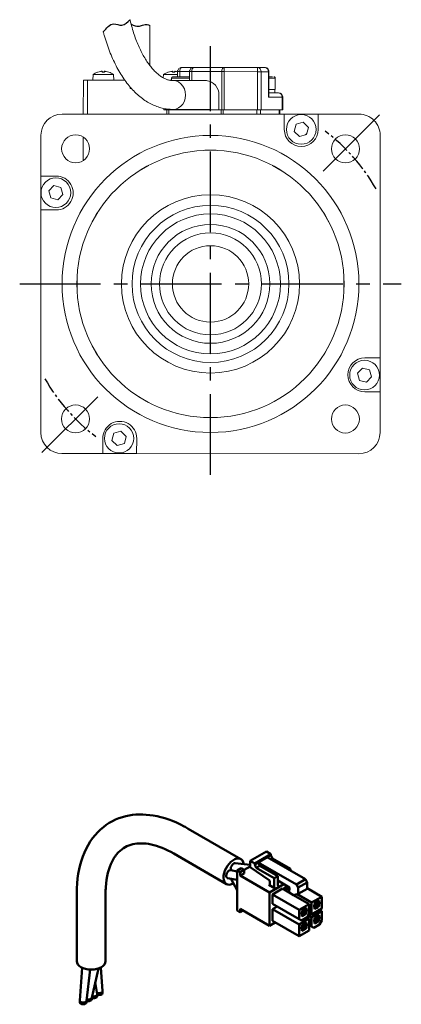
# Model space of a CAD drawing. Header units: millimetres. Extents: x -8104 to -7808, y 403 to 692.
# Tile 1 of 3: x -8104 to -8014, y 403 to 635. Entities that reach past the tile are written whole.
import ezdxf

# ---------------------------------------------------------------- set-up
doc = ezdxf.new("R2010")
doc.units = ezdxf.units.MM
doc.linetypes.add('CENTER2', pattern=[28.575, 19.05, -3.175, 3.175, -3.175])
doc.layers.add('Center', color=1, linetype='CENTER2')
doc.layers.add('可見 (ISO)', color=7, linetype='Continuous', lineweight=50)

msp = doc.modelspace()

# ---------------------------------------------------------------- linework, layer by layer
at = {"color": 7, "linetype": 'Continuous', "lineweight": 15}
for p, q in [((-8073.56, 624.17), (-8073.56, 633.55)), ((-8086.9, 622), (-8087.01, 620.69)), ((-8085.16, 622.73), (-8085.83, 622.56)), ((-8084.76, 622.56), (-8084.71, 622.73)), ((-8084.69, 622.56), (-8084.71, 622.74)), ((-8084.71, 622.74), (-8084.71, 622.74)), ((-8084.32, 622.74), (-8084.33, 622.56)), ((-8084.31, 622.73), (-8084.26, 622.56)), ((-8083.19, 622.56), (-8083.87, 622.73)), ((-8083.21, 622.56), (-8083.23, 622.56)), ((-8082.01, 620.69), (-8082.13, 622)), ((-8070.3, 621.99), (-8070.36, 621.23)), ((-8068.56, 622.73), (-8069.23, 622.55)), ((-8068.16, 622.55), (-8068.11, 622.73)), ((-8068.09, 622.56), (-8068.11, 622.73)), ((-8068.11, 622.73), (-8068.11, 622.73)), ((-8067.72, 622.73), (-8067.73, 622.56)), ((-8067.71, 622.73), (-8067.66, 622.55)), ((-8066.99, 622.65), (-8067.27, 622.72)), ((-8066.99, 622.68), (-8066.99, 621.48)), ((-8065.99, 623.68), (-8063.59, 623.68)), ((-8064.16, 622.68), (-8064.16, 620.58)), ((-8056.55, 622.68), (-8063.66, 622.68)), ((-8063.59, 623.68), (-8063.24, 623.68)), ((-8056.05, 623.68), (-8063.16, 623.68)), ((-8056.56, 613.68), (-8056.55, 622.68)), ((-8048.15, 623.68), (-8056.05, 623.68)), ((-8056.04, 622.68), (-8048.14, 622.67)), ((-8056.04, 613.68), (-8056.04, 622.68)), ((-8046.44, 623.67), (-8048.15, 623.68)), ((-8048.14, 622.67), (-8048.14, 613.67)), ((-8047.29, 622.67), (-8047.29, 613.67)), ((-8045.57, 622.67), (-8047.29, 622.67)), ((-8045.57, 616.67), (-8045.57, 622.67)), ((-8045.44, 617.17), (-8045.44, 622.67)), ((-8089.21, 620.69), (-8089.22, 612.69)), ((-8088.21, 620.69), (-8088.22, 612.69)), ((-8079.43, 620.69), (-8088.21, 620.69)), ((-8068.46, 620.68), (-8068.91, 620.68)), ((-8068.46, 621.18), (-8068.46, 620.61)), ((-8060.21, 620.58), (-8068.04, 620.58)), ((-8043.96, 618.47), (-8043.96, 621.17)), ((-8078.21, 618.69), (-8078.21, 619.12)), ((-8077.84, 618.69), (-8078.21, 618.69)), ((-8057.27, 617.18), (-8057.27, 613.68)), ((-8043.19, 617.67), (-8045.44, 617.67)), ((-8044.05, 617.67), (-8044.05, 618.47)), ((-8042.32, 616.67), (-8045.57, 616.67)), ((-8042.32, 613.67), (-8042.32, 616.67)), ((-8042.19, 613.67), (-8042.19, 616.67)), ((-8041.82, 612.67), (-8094.22, 612.69)), ((-8070.24, 614.01), (-8070.24, 613.68)), ((-8063.16, 613.68), (-8069.74, 613.68)), ((-8069.56, 613.68), (-8069.56, 612.68)), ((-8069.06, 612.68), (-8069.06, 613.68)), ((-8068.04, 613.78), (-8059.22, 613.78)), ((-8063.16, 613.68), (-8063.16, 613.78)), ((-8062.91, 613.68), (-8063.16, 613.68)), ((-8057.27, 613.68), (-8062.91, 613.68)), ((-8062.16, 613.78), (-8062.16, 613.68)), ((-8056.56, 613.68), (-8057.27, 613.68)), ((-8056.74, 612.68), (-8056.74, 613.68)), ((-8056.22, 612.68), (-8056.22, 613.68)), ((-8048.14, 613.67), (-8056.04, 613.68)), ((-8048.32, 612.68), (-8048.32, 613.67)), ((-8047.47, 612.67), (-8047.47, 613.67)), ((-8042.32, 613.67), (-8047.29, 613.67)), ((-8043.01, 612.67), (-8043.01, 613.67)), ((-8042.87, 612.67), (-8042.87, 613.67)), ((-8041.82, 609.07), (-8041.82, 612.67)), ((-8041.82, 612.67), (-8033.82, 612.67)), ((-8033.82, 612.67), (-8033.82, 609.07)), ((-8024.22, 612.67), (-8033.82, 612.67)), ((-8039.48, 608.6), (-8039.06, 610.28)), ((-8039.06, 610.28), (-8037.4, 610.75)), ((-8037.4, 610.75), (-8036.15, 609.55)), ((-8038.24, 607.39), (-8039.48, 608.6)), ((-8036.57, 607.87), (-8038.24, 607.39)), ((-8036.15, 609.55), (-8036.57, 607.87)), ((-8099.22, 607.69), (-8099.22, 598.09)), ((-8089.22, 607.26), (-8089.22, 601.76)), ((-8019.24, 555.26), (-8019.22, 607.66)), ((-8057.88, 604.15), (-8060.56, 604.15)), ((-8073.8, 600.61), (-8076.12, 599.27)), ((-8042.33, 599.26), (-8044.64, 600.6)), ((-8099.22, 598.09), (-8095.62, 598.09)), ((-8099.22, 590.09), (-8099.22, 598.09)), ((-8097.38, 594.59), (-8096.17, 595.83)), ((-8096.9, 592.92), (-8097.38, 594.59)), ((-8096.17, 595.83), (-8094.49, 595.41)), ((-8094.49, 595.41), (-8094.02, 593.75)), ((-8095.22, 592.5), (-8096.9, 592.92)), ((-8094.02, 593.75), (-8095.22, 592.5)), ((-8099.22, 590.09), (-8099.24, 537.69)), ((-8095.62, 590.09), (-8099.22, 590.09)), ((-8085.81, 589.58), (-8087.15, 587.27)), ((-8031.3, 587.25), (-8032.64, 589.56)), ((-8090.7, 574.03), (-8090.7, 571.35)), ((-8027.76, 571.33), (-8027.76, 574.01)), ((-8087.16, 558.11), (-8085.82, 555.79)), ((-8032.65, 555.77), (-8031.31, 558.09)), ((-8022.84, 555.27), (-8019.24, 555.26)), ((-8019.24, 555.26), (-8019.24, 547.26)), ((-8024.59, 551.61), (-8023.39, 552.86)), ((-8023.39, 552.86), (-8021.71, 552.44)), ((-8021.71, 552.44), (-8021.23, 550.77)), ((-8024.12, 549.95), (-8024.59, 551.61)), ((-8022.44, 549.53), (-8024.12, 549.95)), ((-8021.23, 550.77), (-8022.44, 549.53)), ((-8076.14, 546.1), (-8073.82, 544.76)), ((-8044.66, 544.75), (-8042.35, 546.09)), ((-8019.24, 547.26), (-8022.84, 547.27)), ((-8019.24, 537.66), (-8019.24, 547.26)), ((-8060.58, 541.21), (-8057.9, 541.21)), ((-8084.65, 532.69), (-8084.64, 536.29)), ((-8082.46, 535.81), (-8082.04, 537.49)), ((-8082.04, 537.49), (-8080.37, 537.97)), ((-8080.37, 537.97), (-8079.13, 536.76)), ((-8079.13, 536.76), (-8079.55, 535.08)), ((-8076.64, 536.29), (-8076.65, 532.69)), ((-8081.21, 534.61), (-8082.46, 535.81)), ((-8079.55, 535.08), (-8081.21, 534.61)), ((-8094.25, 532.69), (-8084.65, 532.69)), ((-8076.65, 532.69), (-8084.65, 532.69)), ((-8076.65, 532.69), (-8024.25, 532.67))]:
    msp.add_line(p, q, dxfattribs=at)
at = {"color": 8, "linetype": 'Continuous', "lineweight": 15}
for p, q in [((-8084.71, 622.73), (-8084.69, 622.56)), ((-8084.31, 622.73), (-8084.33, 622.56)), ((-8083.19, 622.56), (-8083.17, 622.56)), ((-8068.11, 622.73), (-8068.09, 622.56)), ((-8067.71, 622.73), (-8067.73, 622.56)), ((-8066.49, 622.68), (-8064.16, 622.68)), ((-8066.49, 621.48), (-8066.49, 622.68)), ((-8063.66, 622.68), (-8063.66, 620.58)), ((-8069.74, 613.93), (-8069.74, 613.68))]:
    msp.add_line(p, q, dxfattribs=at)
at = {"color": 7, "linetype": 'Continuous', "lineweight": 15, "flags": 128}
for points in [[(-8082.13, 622), (-8082.21, 622), (-8082.45, 622), (-8082.83, 622), (-8083.32, 622), (-8083.89, 622), (-8084.51, 622), (-8085.13, 622), (-8085.7, 622), (-8086.2, 622), (-8086.58, 622), (-8086.82, 622), (-8086.9, 622), (-8086.9, 622)], [(-8085.79, 622.56), (-8085.8, 622.56), (-8085.8, 622.56), (-8085.81, 622.56), (-8085.81, 622.56), (-8085.81, 622.56), (-8085.82, 622.56), (-8085.82, 622.56), (-8085.82, 622.56)], [(-8084.26, 622.56), (-8084.33, 622.56), (-8084.39, 622.56), (-8084.45, 622.56), (-8084.51, 622.56), (-8084.57, 622.56), (-8084.64, 622.56), (-8084.7, 622.56), (-8084.76, 622.56)], [(-8084.26, 622.56), (-8084.32, 622.56), (-8084.39, 622.56), (-8084.45, 622.56), (-8084.51, 622.56), (-8084.57, 622.56), (-8084.64, 622.56), (-8084.7, 622.56), (-8084.76, 622.56)], [(-8066.99, 621.99), (-8067.29, 621.99), (-8067.91, 621.99), (-8068.53, 621.99), (-8069.1, 621.99), (-8069.6, 621.99), (-8069.98, 621.99), (-8070.22, 621.99), (-8070.3, 621.99)], [(-8069.19, 622.56), (-8069.2, 622.56), (-8069.2, 622.56), (-8069.21, 622.56), (-8069.21, 622.56), (-8069.21, 622.56), (-8069.22, 622.56), (-8069.22, 622.56), (-8069.22, 622.56)], [(-8067.66, 622.56), (-8067.73, 622.56), (-8067.79, 622.56), (-8067.85, 622.56), (-8067.91, 622.56), (-8067.97, 622.56), (-8068.04, 622.56), (-8068.1, 622.56), (-8068.16, 622.56)], [(-8067.66, 622.55), (-8067.72, 622.55), (-8067.79, 622.55), (-8067.85, 622.55), (-8067.91, 622.55), (-8067.97, 622.55), (-8068.04, 622.55), (-8068.1, 622.55), (-8068.16, 622.55)], [(-8066.49, 622.68), (-8066.48, 622.88), (-8066.45, 623.06), (-8066.4, 623.24), (-8066.34, 623.39), (-8066.27, 623.51), (-8066.18, 623.61), (-8066.09, 623.66), (-8065.99, 623.68)], [(-8063.16, 623.68), (-8063.25, 623.66), (-8063.35, 623.6), (-8063.43, 623.51), (-8063.51, 623.39), (-8063.57, 623.24), (-8063.62, 623.06), (-8063.65, 622.88), (-8063.66, 622.68)], [(-8056.55, 622.68), (-8056.55, 622.87), (-8056.52, 623.06), (-8056.47, 623.23), (-8056.41, 623.39), (-8056.33, 623.51), (-8056.25, 623.6), (-8056.15, 623.66), (-8056.05, 623.68)], [(-8056.04, 622.68), (-8056.11, 622.68), (-8056.17, 622.68), (-8056.24, 622.68), (-8056.31, 622.68), (-8056.37, 622.68), (-8056.43, 622.68), (-8056.5, 622.68), (-8056.55, 622.68)], [(-8047.29, 622.67), (-8047.36, 622.67), (-8047.44, 622.67), (-8047.54, 622.67), (-8047.65, 622.67), (-8047.76, 622.67), (-8047.88, 622.67), (-8048.01, 622.67), (-8048.14, 622.67)], [(-8088.21, 620.69), (-8088.41, 620.69), (-8088.6, 620.69), (-8088.77, 620.69), (-8088.92, 620.69), (-8089.04, 620.69), (-8089.14, 620.69), (-8089.19, 620.69), (-8089.21, 620.69)], [(-8044.33, 618.47), (-8044.75, 618.47), (-8045.29, 618.47), (-8045.44, 618.47)], [(-8043.96, 618.47), (-8043.96, 618.47), (-8044.06, 618.47), (-8044.33, 618.47)], [(-8070.24, 613.68), (-8070.24, 613.68), (-8070.21, 613.68), (-8070.14, 613.68), (-8070.03, 613.68), (-8069.9, 613.68), (-8069.74, 613.68)], [(-8056.56, 613.68), (-8056.5, 613.68), (-8056.44, 613.68), (-8056.37, 613.68), (-8056.31, 613.68), (-8056.24, 613.68), (-8056.18, 613.68), (-8056.11, 613.68), (-8056.04, 613.68)], [(-8048.14, 613.67), (-8048.01, 613.67), (-8047.88, 613.67), (-8047.76, 613.67), (-8047.65, 613.67), (-8047.54, 613.67), (-8047.45, 613.67), (-8047.36, 613.67), (-8047.29, 613.67)], [(-8042.32, 613.67), (-8042.24, 613.67), (-8042.2, 613.67), (-8042.19, 613.67)], [(-8036.51, 608.11), (-8036.54, 608.08), (-8036.81, 607.8)]]:
    msp.add_lwpolyline(points, dxfattribs=at)
at = {"color": 8, "linetype": 'Continuous', "lineweight": 15, "flags": 128}
for points in [[(-8085.83, 622.56), (-8085.84, 622.56), (-8085.85, 622.56), (-8085.85, 622.56), (-8085.85, 622.56)], [(-8069.23, 622.55), (-8069.24, 622.55), (-8069.25, 622.55), (-8069.25, 622.55), (-8069.25, 622.55)], [(-8066.49, 622.68), (-8066.65, 622.68), (-8066.78, 622.68), (-8066.89, 622.68), (-8066.95, 622.68), (-8066.99, 622.68), (-8066.99, 622.68)], [(-8063.66, 622.68), (-8063.82, 622.68), (-8063.95, 622.68), (-8064.05, 622.68), (-8064.12, 622.68), (-8064.15, 622.68), (-8064.16, 622.68)], [(-8045.44, 622.67), (-8045.44, 622.67), (-8045.49, 622.67), (-8045.57, 622.67)], [(-8064.16, 621.18), (-8064.29, 621.18), (-8064.92, 621.18), (-8065.6, 621.18), (-8066.28, 621.18), (-8066.94, 621.18), (-8067.51, 621.18), (-8067.97, 621.18), (-8068.29, 621.18), (-8068.45, 621.18), (-8068.46, 621.18)], [(-8068.05, 613.78), (-8068.04, 613.78), (-8067.39, 613.87), (-8066.77, 614.12), (-8066.21, 614.52), (-8065.74, 615.06), (-8065.39, 615.71), (-8065.17, 616.42), (-8065.1, 617.18), (-8065.17, 617.94), (-8065.39, 618.66), (-8065.74, 619.3), (-8066.21, 619.84), (-8066.76, 620.25), (-8067.39, 620.5), (-8068.03, 620.58)], [(-8044.33, 621.17), (-8044.75, 621.17), (-8045.29, 621.17), (-8045.44, 621.17)], [(-8043.96, 621.17), (-8043.96, 621.17), (-8044.06, 621.17), (-8044.33, 621.17)], [(-8042.19, 616.67), (-8042.2, 616.67), (-8042.24, 616.67), (-8042.32, 616.67)]]:
    msp.add_lwpolyline(points, dxfattribs=at)
at = {"color": 7, "linetype": 'Continuous', "lineweight": 15}
for centre, radius in [((-8037.82, 609.07), 3.5), ((-8091.04, 604.51), 3.3), ((-8027.4, 604.49), 3.3), ((-8059.23, 572.68), 35), ((-8059.23, 572.68), 31.5), ((-8095.7, 594.17), 3.5), ((-8059.23, 572.68), 21), ((-8059.23, 572.68), 18.5), ((-8059.23, 572.68), 16.5), ((-8059.23, 572.68), 14), ((-8059.23, 572.68), 12), ((-8059.23, 572.68), 9), ((-8022.91, 551.19), 3.5), ((-8091.06, 540.87), 3.3), ((-8027.42, 540.85), 3.3), ((-8080.79, 536.29), 3.45)]:
    msp.add_circle(centre, radius, dxfattribs=at)
for centre, radius, start, end in [((-8084.51, 618.79), 4, 109.5631, 126.586), ((-8085.82, 622.46), 0.108, 89.9788, 109.5631), ((-8083.21, 622.45), 0.108, 70.3944, 89.9788), ((-8084.51, 618.79), 4, 53.3715, 70.3944), ((-8067.91, 618.78), 4, 109.5631, 126.586), ((-8069.22, 622.45), 0.108, 89.9788, 109.5631), ((-8070.91, 622.93), 14.88, 359.0162, 2.8685), ((-8063.01, 622.93), 14.88, 359.0163, 2.8684), ((-8048.22, 622.74), 0.94, 356.1675, 85.5767), ((-8046.51, 622.74), 0.94, 356.1674, 85.5768), ((-8068.16, 621.18), 0.3, 89.9788, 179.9788), ((-8060.5, 617.36), 3.23, 356.7663, 84.978), ((-8044.26, 621.17), 0.3, 359.9788, 89.9788), ((-8043.26, 616.74), 0.94, 356.1674, 85.5768), ((-8094.22, 607.69), 5, 89.9788, 179.9788), ((-8024.22, 607.67), 5, 359.9788, 89.9788), ((-8037.82, 609.07), 4, 179.9788, 359.9788), ((-8095.62, 594.09), 4, 269.9788, 89.9788), ((-8022.84, 551.27), 4, 89.9788, 269.9788), ((-8080.64, 536.29), 4, 359.9788, 179.9788), ((-8094.24, 537.69), 5, 179.9788, 269.9788), ((-8024.24, 537.67), 5, 269.9788, 359.9788)]:
    msp.add_arc(centre, radius, start, end, dxfattribs=at)
at = {"color": 8, "linetype": 'Continuous', "lineweight": 15}
msp.add_arc((-8063.42, 623.1), 0.604, 105.9628, 171.917, dxfattribs=at)
at = {"color": 7, "linetype": 'Continuous', "lineweight": 15}
msp.add_ellipse((-8046.44, 616.67), major_axis=(0.866, 0.866), ratio=0.57735, start_param=5.235988, end_param=5.759587, dxfattribs=at)
msp.add_spline([(-8084.51, 632.03), (-8082.03, 633.93), (-8080.15, 633.64), (-8078.23, 634.92)], degree=3)
for points, knots in [([(-8068.04, 620.58), (-8068.14, 620.58), (-8068.47, 620.59), (-8069.02, 620.68), (-8069.69, 620.89), (-8070.39, 621.22), (-8071.11, 621.68), (-8071.86, 622.28), (-8072.6, 623), (-8073.34, 623.85), (-8074.06, 624.82), (-8074.76, 625.91), (-8075.43, 627.13), (-8076.08, 628.45), (-8076.68, 629.89), (-8077.24, 631.42), (-8077.75, 633.05), (-8078.07, 634.24), (-8078.22, 634.87), (-8078.23, 634.92)], [0, 0, 0, 0, 0.0228995, 0.0749613, 0.1226904, 0.1675994, 0.2153006, 0.2610276, 0.3056738, 0.3498197, 0.3937968, 0.4377698, 0.4818359, 0.5260602, 0.57047, 0.6150702, 0.6598525, 0.704801, 0.7087841, 0.7087841, 0.7087841, 0.7087841]), ([(-8084.51, 632.03), (-8084.44, 631.78), (-8084.19, 630.87), (-8083.72, 629.34), (-8083.05, 627.5), (-8082.31, 625.74), (-8081.51, 624.06), (-8080.63, 622.48), (-8079.69, 621), (-8078.69, 619.64), (-8077.62, 618.4), (-8076.49, 617.29), (-8075.31, 616.32), (-8074.1, 615.5), (-8072.85, 614.84), (-8071.58, 614.34), (-8070.3, 613.99), (-8069.12, 613.81), (-8068.37, 613.79), (-8068.04, 613.78)], [0.3086978, 0.3086978, 0.3086978, 0.3086978, 0.3255088, 0.3690737, 0.4127719, 0.4566175, 0.5006189, 0.5447731, 0.5890573, 0.633416, 0.677706, 0.721752, 0.7653298, 0.8082029, 0.8501827, 0.8911855, 0.9312567, 0.9705574, 1, 1, 1, 1]), ([(-8084.71, 622.73), (-8084.71, 622.74), (-8084.71, 622.75), (-8084.77, 622.76), (-8084.87, 622.76), (-8084.99, 622.76), (-8085.09, 622.74), (-8085.15, 622.73), (-8085.16, 622.73)], [0, 0, 0, 0, 0.193098, 0.386318, 0.57646, 0.764848, 0.954274, 1, 1, 1, 1]), ([(-8084.76, 622.56), (-8084.76, 622.56), (-8084.76, 622.57), (-8084.76, 622.56), (-8084.76, 622.56)], [0, 0, 0, 0, 0.591502, 1, 1, 1, 1]), ([(-8083.87, 622.73), (-8083.91, 622.74), (-8084.01, 622.75), (-8084.14, 622.76), (-8084.24, 622.76), (-8084.3, 622.76), (-8084.32, 622.74), (-8084.32, 622.73), (-8084.31, 622.73)], [0, 0, 0, 0, 0.193098, 0.386318, 0.576461, 0.764847, 0.954273, 1, 1, 1, 1]), ([(-8084.26, 622.56), (-8084.26, 622.56), (-8084.27, 622.57), (-8084.27, 622.56), (-8084.27, 622.56)], [0, 0, 0, 0, 0.584448, 1, 1, 1, 1]), ([(-8068.11, 622.73), (-8068.11, 622.73), (-8068.11, 622.75), (-8068.17, 622.76), (-8068.27, 622.76), (-8068.39, 622.75), (-8068.49, 622.74), (-8068.55, 622.73), (-8068.56, 622.73)], [0, 0, 0, 0, 0.1930989, 0.3863193, 0.5764606, 0.7648486, 0.9542748, 1, 1, 1, 1]), ([(-8068.16, 622.55), (-8068.16, 622.55), (-8068.16, 622.56), (-8068.16, 622.56), (-8068.16, 622.55)], [0, 0, 0, 0, 0.591502, 1, 1, 1, 1]), ([(-8067.27, 622.72), (-8067.31, 622.73), (-8067.41, 622.75), (-8067.54, 622.76), (-8067.64, 622.76), (-8067.7, 622.75), (-8067.72, 622.74), (-8067.72, 622.73), (-8067.71, 622.73)], [0, 0, 0, 0, 0.193098, 0.386319, 0.576461, 0.764848, 0.954274, 1, 1, 1, 1]), ([(-8067.66, 622.55), (-8067.66, 622.55), (-8067.67, 622.56), (-8067.67, 622.55), (-8067.67, 622.55)], [0, 0, 0, 0, 0.584447, 1, 1, 1, 1]), ([(-8066.79, 623.27), (-8066.85, 623.17), (-8066.95, 623), (-8067, 622.79), (-8066.98, 622.7), (-8066.98, 622.68)], [0, 0, 0, 0, 0.55644, 0.927261, 1, 1, 1, 1]), ([(-8065.99, 623.66), (-8066.07, 623.66), (-8066.27, 623.67), (-8066.57, 623.53), (-8066.72, 623.36), (-8066.79, 623.27)], [0, 0, 0, 0, 0.258165, 0.639983, 1, 1, 1, 1]), ([(-8063.96, 623.27), (-8064.02, 623.17), (-8064.12, 623), (-8064.17, 622.79), (-8064.15, 622.69), (-8064.15, 622.68)], [0, 0, 0, 0, 0.556435, 0.927255, 1, 1, 1, 1]), ([(-8063.16, 623.66), (-8063.24, 623.66), (-8063.44, 623.67), (-8063.73, 623.52), (-8063.89, 623.35), (-8063.96, 623.27)], [0, 0, 0, 0, 0.257552, 0.639686, 1, 1, 1, 1]), ([(-8045.63, 623.26), (-8045.71, 623.35), (-8045.84, 623.5), (-8046.12, 623.64), (-8046.32, 623.66), (-8046.44, 623.67)], [0, 0, 0, 0, 0.3759479, 0.6264886, 1, 1, 1, 1]), ([(-8045.44, 622.68), (-8045.45, 622.77), (-8045.46, 622.99), (-8045.57, 623.17), (-8045.63, 623.26)], [0, 0, 0, 0, 0.467804, 1, 1, 1, 1]), ([(-8064.16, 621.48), (-8064.17, 621.48), (-8064.29, 621.48), (-8064.61, 621.48), (-8065.07, 621.48), (-8065.57, 621.48), (-8066.21, 621.48), (-8066.97, 621.48), (-8067.57, 621.48), (-8067.92, 621.48), (-8068.09, 621.48), (-8068.17, 621.48), (-8068.16, 621.48), (-8068.15, 621.48)], [0, 0, 0, 0, 0.009344, 0.099801, 0.190161, 0.280618, 0.370978, 0.537142, 0.703307, 0.793764, 0.884123, 0.97458, 1, 1, 1, 1]), ([(-8044.59, 621.47), (-8044.77, 621.47), (-8045, 621.47), (-8045.35, 621.47), (-8045.44, 621.47)], [0, 0, 0, 0, 0.758975, 1, 1, 1, 1]), ([(-8042.38, 617.26), (-8042.46, 617.35), (-8042.59, 617.5), (-8042.88, 617.64), (-8043.07, 617.66), (-8043.19, 617.67)], [0, 0, 0, 0, 0.375949, 0.62649, 1, 1, 1, 1]), ([(-8042.2, 616.67), (-8042.2, 616.77), (-8042.21, 616.99), (-8042.32, 617.17), (-8042.38, 617.26)], [0, 0, 0, 0, 0.467803, 1, 1, 1, 1])]:
    msp.add_open_spline(points, degree=3, knots=knots, dxfattribs=at)
msp.add_open_spline([(-8077.99, 633.95), (-8076.55, 633.03), (-8074.52, 634.1), (-8073.93, 633.76), (-8073.56, 633.55)], degree=3, knots=[3.577379, 3.577379, 3.577379, 3.577379, 4.279445, 5.509333, 5.509333, 5.509333, 5.509333])
at = {"layer": 'Center'}
for p, q in [((-8059.25, 527.68), (-8059.21, 628.68)), ((-8032.63, 599.26), (-8019.4, 612.48)), ((-8104.23, 572.68), (-8014.23, 572.68)), ((-8099.01, 532.93), (-8085.83, 546.1))]:
    msp.add_line(p, q, dxfattribs=at)
at = {"layer": 'Center', "ltscale": 0.2}
for start, end in [(29.7913, 53.0686), (209.7913, 233.0686)]:
    msp.add_arc((-8059.23, 572.68), 45, start, end, dxfattribs=at)
at = {"layer": '可見 (ISO)'}
for p, q in [((-8064.46, 444.33), (-8052.06, 437.18)), ((-8067.86, 438.45), (-8055.46, 431.29)), ((-8049.87, 436.74), (-8046.05, 438.95)), ((-8046.05, 438.95), (-8044.99, 438.34)), ((-8049.87, 435.84), (-8053.4, 436.22)), ((-8049.87, 436.74), (-8048.81, 436.13)), ((-8049.87, 435.23), (-8049.87, 436.74)), ((-8048.81, 436.13), (-8044.99, 438.34)), ((-8048.81, 435.89), (-8047.96, 436.38)), ((-8048.81, 436.13), (-8048.81, 435.89)), ((-8047.96, 436.38), (-8045.84, 437.6)), ((-8047.96, 436.38), (-8038.98, 431.19)), ((-8047.96, 436.38), (-8047.61, 435.6)), ((-8045.84, 437.6), (-8044.99, 438.09)), ((-8045.84, 437.6), (-8036.86, 432.42)), ((-8044.99, 438.34), (-8044.99, 438.09)), ((-8044.99, 438.09), (-8044.64, 437.32)), ((-8044.99, 437.11), (-8044.64, 437.32)), ((-8044.64, 437.32), (-8040.4, 434.87)), ((-8052.91, 434.25), (-8054.43, 434.53)), ((-8052.91, 434.27), (-8053.21, 434.3)), ((-8051.99, 435.03), (-8052.91, 434.5)), ((-8052.91, 425.03), (-8052.91, 434.5)), ((-8052.91, 434.5), (-8052.2, 434.09)), ((-8051.29, 434.62), (-8052.2, 434.09)), ((-8052.2, 434.09), (-8052.2, 433.27)), ((-8052.2, 433.27), (-8051.29, 433.8)), ((-8051.99, 435.03), (-8051.29, 434.62)), ((-8051.29, 434.62), (-8049.87, 435.44)), ((-8051.29, 433.8), (-8051.29, 434.62)), ((-8045.4, 432.2), (-8049.87, 435.23)), ((-8048.81, 435.89), (-8048.46, 435.11)), ((-8048.46, 435.11), (-8047.61, 435.6)), ((-8048.46, 435.11), (-8044.21, 432.66)), ((-8047.61, 435.6), (-8043.37, 433.15)), ((-8040.75, 434.66), (-8040.4, 434.87)), ((-8040.4, 434.87), (-8040.4, 434.46)), ((-8052.91, 432.29), (-8055.21, 432.71)), ((-8052.91, 429.87), (-8054.39, 432.42)), ((-8052.2, 433.27), (-8045.35, 429.31)), ((-8045.27, 431.23), (-8045.27, 431.97)), ((-8044.21, 432.66), (-8043.37, 433.15)), ((-8044.21, 432.66), (-8044.21, 430.62)), ((-8043.37, 433.15), (-8043.37, 432.09)), ((-8043.37, 431.11), (-8043.37, 432.09)), ((-8040.59, 430.48), (-8043.37, 432.09)), ((-8038.98, 431.19), (-8036.86, 432.42)), ((-8038.56, 430.46), (-8036.44, 431.68)), ((-8036.86, 432.42), (-8036.44, 431.68)), ((-8036.44, 431.68), (-8036.44, 430.19)), ((-8044, 430.25), (-8045.49, 431.11)), ((-8045.35, 429.31), (-8041.95, 431.27)), ((-8045.35, 429.31), (-8045.35, 421.48)), ((-8042.23, 430.21), (-8044.64, 428.82)), ((-8042.23, 430.21), (-8040.68, 429.31)), ((-8041.17, 430.82), (-8041.67, 430.54)), ((-8041.67, 430.54), (-8041.67, 429.89)), ((-8041.67, 430.54), (-8040.63, 429.94)), ((-8040.68, 429.31), (-8040.59, 430.48)), ((-8039.62, 428.7), (-8040.68, 429.31)), ((-8038.98, 431.19), (-8038.56, 430.46)), ((-8038.56, 430.46), (-8038.56, 428.96)), ((-8038.56, 428.96), (-8036.44, 430.19)), ((-8036.44, 430.29), (-8032.97, 428.29)), ((-8090.77, 413.09), (-8090.77, 429.14)), ((-8083.97, 413.09), (-8083.97, 429.14)), ((-8044.64, 428.82), (-8044.64, 426.66)), ((-8044.64, 428.82), (-8038.35, 425.19)), ((-8038.56, 428.96), (-8039.62, 428.7)), ((-8039.62, 428.7), (-8035.94, 426.58)), ((-8038.83, 428.9), (-8035.38, 426.91)), ((-8032.97, 428.29), (-8035.38, 426.91)), ((-8035.38, 426.91), (-8035.38, 424.13)), ((-8034.74, 426.74), (-8033.61, 427.39)), ((-8034.31, 426.99), (-8033.61, 426.58)), ((-8033.54, 426.62), (-8034.24, 427.03)), ((-8033.96, 427.19), (-8033.61, 426.99)), ((-8033.61, 426.99), (-8033.61, 427.39)), ((-8033.54, 427.03), (-8033.61, 426.99)), ((-8033.54, 426.62), (-8033.54, 427.03)), ((-8032.97, 425.52), (-8032.97, 428.29)), ((-8052.2, 424.62), (-8052.91, 425.03)), ((-8052.2, 425.44), (-8052.2, 424.62)), ((-8045.35, 421.48), (-8052.2, 425.44)), ((-8052.2, 424.62), (-8051.5, 425.03)), ((-8044.64, 426.66), (-8038.35, 423.03)), ((-8043.54, 426.03), (-8044.64, 425.39)), ((-8044.64, 425.39), (-8044.64, 422.62)), ((-8044.64, 425.39), (-8038.35, 421.76)), ((-8035.94, 426.58), (-8038.35, 425.19)), ((-8038.35, 425.19), (-8038.35, 423.03)), ((-8037.71, 424.62), (-8037.78, 424.58)), ((-8037.78, 424.58), (-8037.78, 424.17)), ((-8036.88, 424.08), (-8037.76, 424.59)), ((-8037.71, 425.03), (-8036.58, 425.68)), ((-8037.71, 425.03), (-8037.71, 424.62)), ((-8036.58, 424.33), (-8037.71, 424.99)), ((-8036.81, 424.2), (-8037.71, 424.72)), ((-8037.28, 425.27), (-8036.58, 424.86)), ((-8036.51, 424.9), (-8037.21, 425.31)), ((-8036.93, 425.48), (-8036.58, 425.27)), ((-8036.58, 425.27), (-8036.58, 425.68)), ((-8036.51, 425.31), (-8036.58, 425.27)), ((-8036.58, 424.86), (-8036.51, 424.9)), ((-8036.58, 424.33), (-8036.58, 424.86)), ((-8036.51, 424.9), (-8036.51, 425.31)), ((-8035.94, 424.41), (-8035.94, 426.58)), ((-8035.38, 424.13), (-8032.97, 425.52)), ((-8032.97, 424.86), (-8035.38, 423.48)), ((-8034.74, 426.33), (-8034.81, 426.29)), ((-8034.81, 426.29), (-8034.81, 425.88)), ((-8034.81, 425.97), (-8034.74, 425.93)), ((-8034.81, 425.88), (-8034.74, 425.93)), ((-8033.91, 425.79), (-8034.79, 426.3)), ((-8034.74, 426.74), (-8034.74, 426.33)), ((-8033.61, 426.05), (-8034.74, 426.7)), ((-8033.84, 425.92), (-8034.74, 426.44)), ((-8034.74, 425.93), (-8034.74, 425.39)), ((-8034.51, 425.53), (-8034.74, 425.66)), ((-8034.74, 425.39), (-8034.51, 425.53)), ((-8034.51, 425.53), (-8034.44, 425.49)), ((-8034.44, 425.49), (-8033.91, 425.79)), ((-8033.91, 425.79), (-8033.84, 425.92)), ((-8033.84, 425.92), (-8033.61, 426.05)), ((-8033.61, 426.58), (-8033.54, 426.62)), ((-8033.61, 426.05), (-8033.61, 426.58)), ((-8033.54, 425.19), (-8032.97, 424.86)), ((-8032.97, 422.7), (-8032.97, 424.86)), ((-8045.35, 421.48), (-8044, 422.25)), ((-8044.64, 422.62), (-8038.35, 418.98)), ((-8035.94, 423.15), (-8038.35, 421.76)), ((-8038.35, 423.03), (-8037.81, 422.72)), ((-8037.81, 422.72), (-8036.47, 423.5)), ((-8037.78, 424.25), (-8037.71, 424.21)), ((-8037.78, 424.17), (-8037.71, 424.21)), ((-8037.71, 424.21), (-8037.71, 423.68)), ((-8037.48, 423.81), (-8037.71, 423.95)), ((-8037.71, 423.68), (-8037.48, 423.81)), ((-8037.71, 421.6), (-8036.58, 422.25)), ((-8037.48, 423.81), (-8037.41, 423.77)), ((-8037.41, 423.77), (-8036.88, 424.08)), ((-8036.88, 424.08), (-8036.81, 424.2)), ((-8036.81, 424.2), (-8036.58, 424.33)), ((-8036.58, 421.84), (-8036.58, 422.25)), ((-8036.51, 423.48), (-8035.94, 423.15)), ((-8036.47, 423.5), (-8035.94, 424.41)), ((-8036.21, 423.96), (-8035.38, 423.48)), ((-8035.94, 424.46), (-8035.38, 424.13)), ((-8035.94, 420.37), (-8035.94, 423.15)), ((-8035.38, 423.48), (-8035.38, 421.31)), ((-8034.74, 422.9), (-8034.81, 422.86)), ((-8034.81, 422.86), (-8034.81, 422.46)), ((-8034.81, 422.54), (-8034.74, 422.5)), ((-8034.81, 422.46), (-8034.74, 422.5)), ((-8033.91, 422.36), (-8034.79, 422.87)), ((-8034.74, 423.31), (-8033.61, 423.97)), ((-8034.74, 423.31), (-8034.74, 422.9)), ((-8033.61, 422.62), (-8034.74, 423.27)), ((-8033.84, 422.49), (-8034.74, 423.01)), ((-8034.74, 422.5), (-8034.74, 421.97)), ((-8034.51, 422.1), (-8034.74, 422.23)), ((-8034.44, 422.06), (-8033.91, 422.36)), ((-8034.31, 423.56), (-8033.61, 423.15)), ((-8033.54, 423.19), (-8034.24, 423.6)), ((-8033.96, 423.76), (-8033.61, 423.56)), ((-8033.91, 422.36), (-8033.84, 422.49)), ((-8033.84, 422.49), (-8033.61, 422.62)), ((-8033.61, 423.56), (-8033.61, 423.97)), ((-8033.54, 423.6), (-8033.61, 423.56)), ((-8033.61, 423.15), (-8033.54, 423.19)), ((-8033.61, 422.62), (-8033.61, 423.15)), ((-8033.54, 423.19), (-8033.54, 423.6)), ((-8033.5, 421.78), (-8032.97, 422.7)), ((-8038.35, 421.76), (-8038.35, 418.98)), ((-8038.35, 418.98), (-8035.94, 420.37)), ((-8037.71, 421.19), (-8037.78, 421.15)), ((-8037.78, 421.15), (-8037.78, 420.74)), ((-8037.78, 420.82), (-8037.71, 420.78)), ((-8037.78, 420.74), (-8037.71, 420.78)), ((-8036.88, 420.65), (-8037.76, 421.16)), ((-8037.71, 421.6), (-8037.71, 421.19)), ((-8036.58, 420.9), (-8037.71, 421.56)), ((-8036.81, 420.77), (-8037.71, 421.29)), ((-8037.71, 420.78), (-8037.71, 420.25)), ((-8037.48, 420.38), (-8037.71, 420.52)), ((-8037.71, 420.25), (-8037.48, 420.38)), ((-8037.48, 420.38), (-8037.41, 420.34)), ((-8037.41, 420.34), (-8036.88, 420.65)), ((-8037.28, 421.84), (-8036.58, 421.43)), ((-8036.51, 421.48), (-8037.21, 421.88)), ((-8036.93, 422.05), (-8036.58, 421.84)), ((-8036.88, 420.65), (-8036.81, 420.77)), ((-8036.81, 420.77), (-8036.58, 420.9)), ((-8036.51, 421.88), (-8036.58, 421.84)), ((-8036.58, 421.43), (-8036.51, 421.48)), ((-8036.58, 420.9), (-8036.58, 421.43)), ((-8036.51, 421.48), (-8036.51, 421.88)), ((-8035.94, 421.64), (-8035.38, 421.31)), ((-8035.38, 421.31), (-8034.85, 421.01)), ((-8034.85, 421.01), (-8033.5, 421.78)), ((-8034.74, 421.97), (-8034.51, 422.1)), ((-8034.51, 422.1), (-8034.44, 422.06)), ((-8090.08, 403.85), (-8089.5, 411.56)), ((-8087.59, 411.13), (-8088.48, 403.79)), ((-8085.68, 411.39), (-8087.21, 404.5)), ((-8085.13, 411.61), (-8084.66, 406.05)), ((-8086.4, 408.16), (-8085.94, 405.34)), ((-8084.66, 406.03), (-8084.66, 405.62)), ((-8090.08, 403.83), (-8090.08, 403.42)), ((-8088.48, 403.81), (-8088.48, 403.42)), ((-8087.21, 404.53), (-8087.21, 404.15)), ((-8085.93, 405.29), (-8085.93, 404.89))]:
    msp.add_line(p, q, dxfattribs=at)
for centre, major_axis, start_param, end_param in [((-8053.76, 434.23), (-1.7, -2.94), 2.499279, 7.046029), ((-8045.42, 432.05), (-0.1, 0.173), 3.926991, 5.410521), ((-8045.49, 431.35), (0.15, -0.26), 5.497787, 7.068583), ((-8044, 430.5), (0.15, -0.26), 3.926991, 5.497787), ((-8043.15, 430.99), (-0.15, 0.26), 0.785398, 2.356194), ((-8087.37, 413.09), (3.4, 0), 3.141593, 6.283185), ((-8085.46, 406.03), (0.8, 0), 5.665235, 6.331914), ((-8089.28, 403.83), (-0.8, 0), 6.239963, 7.068583), ((-8089.28, 403.83), (0.8, 0), 5.330339, 6.213321), ((-8088.01, 404.15), (0.8, 0), 4.080103, 6.283185), ((-8088.01, 404.56), (0.8, 0), 4.146371, 4.399069), ((-8088.01, 404.56), (0.8, 0), 4.399069, 6.155769), ((-8086.73, 404.89), (0.8, 0), 4.080103, 6.283185), ((-8086.73, 405.29), (0.8, 0), 4.19958, 4.649725), ((-8086.73, 405.29), (0.8, 0), 4.649725, 6.377833), ((-8085.46, 406.03), (0.8, 0), 3.982508, 5.665235), ((-8085.46, 405.62), (0.8, 0), 4.080103, 6.283185), ((-8089.28, 403.42), (-0.8, 0), 0, 3.141593), ((-8089.28, 403.83), (0.8, 0), 3.926991, 5.330339)]:
    msp.add_ellipse(centre, major_axis=major_axis, ratio=0.57735, start_param=start_param, end_param=end_param, dxfattribs=at)
for points, knots in [([(-8090.77, 429.14), (-8090.77, 432.27), (-8090.3, 435.23), (-8088.41, 440.3), (-8086.98, 442.51), (-8083.46, 445.67), (-8081.4, 446.75), (-8077.16, 447.76), (-8074.95, 447.8), (-8070.33, 447.04), (-8067.85, 446.16), (-8065.11, 444.7), (-8064.78, 444.52), (-8064.46, 444.33)], [0, 0, 0, 0, 1.108362, 1.108362, 2.184423, 2.184423, 3.160815, 3.160815, 4.065707, 4.065707, 5.052847, 5.052847, 5.185693, 5.185693, 5.185693, 5.185693]), ([(-8067.86, 438.45), (-8069.74, 439.53), (-8071.6, 440.26), (-8074.87, 440.96), (-8076.32, 440.95), (-8078.87, 440.37), (-8079.96, 439.76), (-8081.49, 438.21), (-8082.01, 437.48), (-8083.24, 435.04), (-8083.78, 432.96), (-8083.95, 430.1), (-8083.97, 429.63), (-8083.97, 429.14)], [0, 0, 0, 0, 0.836567, 0.836567, 1.656615, 1.656615, 2.56163, 2.56163, 3.112633, 3.112633, 4.080317, 4.080317, 4.267644, 4.267644, 4.267644, 4.267644]), ([(-8054.34, 434.51), (-8054.47, 434.66), (-8054.5, 434.94), (-8054.31, 435.61), (-8054.04, 435.97), (-8053.63, 436.2), (-8053.51, 436.23), (-8053.4, 436.22)], [0.4026423, 0.4026423, 0.4026423, 0.4026423, 0.5625, 0.5625, 0.75, 0.75, 0.8353971, 0.8353971, 0.8353971, 0.8353971]), ([(-8055.21, 432.72), (-8055.25, 432.72), (-8055.29, 432.74), (-8055.52, 432.87), (-8055.58, 433.2), (-8055.37, 433.91), (-8055.1, 434.28), (-8054.68, 434.52), (-8054.55, 434.55), (-8054.43, 434.53)], [0.3427459, 0.3427459, 0.3427459, 0.3427459, 0.375, 0.375, 0.5625, 0.5625, 0.75, 0.75, 0.8427459, 0.8427459, 0.8427459, 0.8427459])]:
    msp.add_open_spline(points, degree=3, knots=knots, dxfattribs=at)
msp.add_open_spline([(-8054.39, 432.42), (-8054.41, 432.47), (-8054.43, 432.52), (-8054.45, 432.58)], degree=3, dxfattribs=at)

doc.saveas('drawing.dxf')
